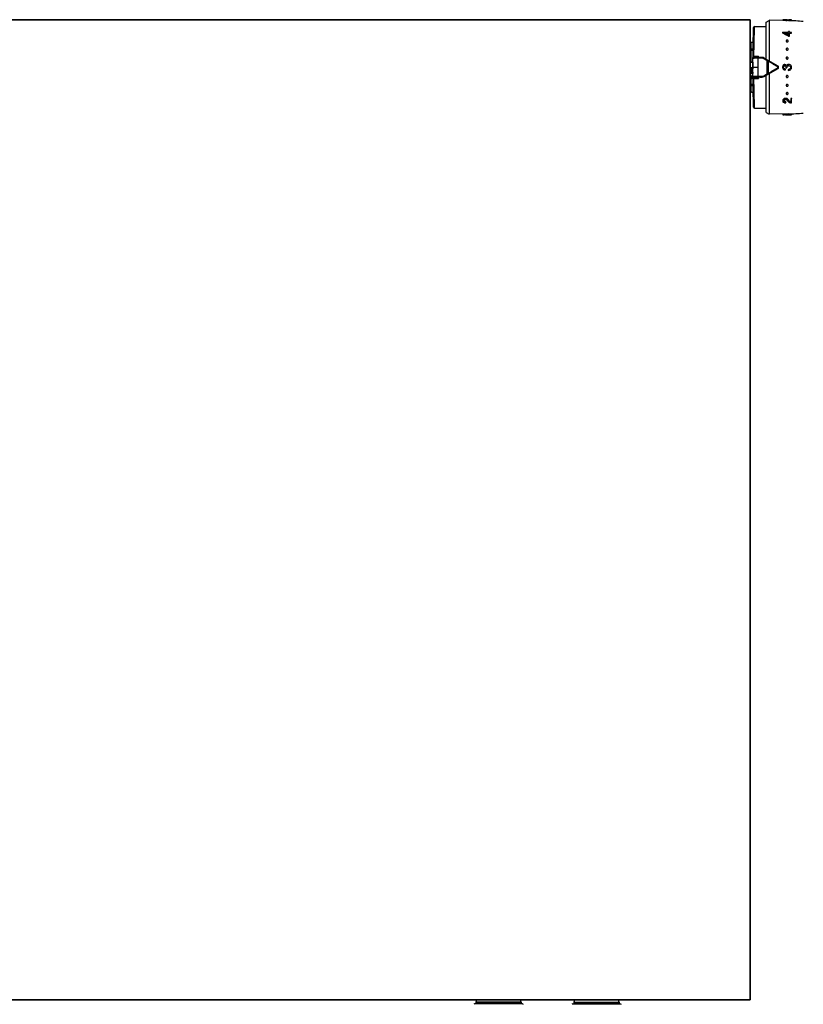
# Model space of a CAD drawing. Header units: millimetres. Extents: x 14365 to 105143, y -126377 to -22383.
# Tile 153 of 191: x 78137 to 78536, y -126125 to -125623. Entities that reach past the tile are written whole.
import ezdxf

# ---------------------------------------------------------------- set-up
doc = ezdxf.new("R2010")
doc.units = ezdxf.units.MM
doc.layers.add('UT_ZAŘÍZENÍ - OT', color=3, linetype='Continuous', lineweight=35)

msp = doc.modelspace()

# ---------------------------------------------------------------- linework, layer by layer
at = {"color": 0, "linetype": 'Continuous'}
for p, q in [((78517.33, -125624.4), (78518.83, -125623.53)), ((78517.33, -125643.24), (78517.33, -125624.4)), ((78518.83, -125623.46), (78518.83, -125644.1)), ((78528.7, -125623.63), (78518.83, -125623.46)), ((78525.83, -125623.15), (78525.83, -125623.26)), ((78526.28, -125623.16), (78525.83, -125623.15)), ((78525.83, -125623.46), (78525.83, -125623.26)), ((78525.83, -125623.26), (78526.28, -125623.27)), ((78525.83, -125623.46), (78527.38, -125623.51)), ((78526.28, -125623.23), (78526.28, -125623.16)), ((78527.34, -125623.26), (78526.28, -125623.23)), ((78526.28, -125623.27), (78526.35, -125623.28)), ((78526.35, -125623.28), (78527.64, -125623.32)), ((78527.33, -125623.21), (78527.33, -125623.26)), ((78527.65, -125623.27), (78527.34, -125623.26)), ((78527.38, -125623.51), (78527.64, -125623.52)), ((78527.5, -125623.27), (78527.5, -125623.25)), ((78527.64, -125623.32), (78527.73, -125623.33)), ((78527.64, -125623.52), (78528.15, -125623.54)), ((78527.73, -125623.33), (78528.16, -125623.34)), ((78527.93, -125623.27), (78527.94, -125623.2)), ((78528.15, -125623.54), (78528.16, -125623.34)), ((78528.16, -125623.34), (78528.16, -125623.29)), ((78528.16, -125623.4), (78528.19, -125623.4)), ((78528.77, -125623.21), (78528.89, -125623.21)), ((78528.77, -125623.41), (78528.84, -125623.41)), ((78528.84, -125623.31), (78528.84, -125623.37)), ((78528.84, -125623.57), (78528.84, -125623.37)), ((78529.68, -125623.22), (78529.67, -125623.22)), ((78529.7, -125623.22), (78529.68, -125623.22)), ((78529.68, -125623.28), (78529.68, -125623.23)), ((78530.33, -125623.47), (78530.33, -125623.27)), ((78510.53, -125647.43), (78510.88, -125627.12)), ((78510.67, -125639.5), (78510.88, -125627.37)), ((78511.23, -125635.7), (78511.38, -125626.63)), ((78511.38, -125626.63), (78517.33, -125626.63)), ((78525.83, -125629.6), (78525.83, -125629.91)), ((78525.83, -125629.75), (78525.83, -125629.6)), ((78528.83, -125629.64), (78525.83, -125629.6)), ((78525.83, -125630.06), (78525.83, -125629.91)), ((78525.83, -125629.91), (78525.89, -125629.94)), ((78526.62, -125629.92), (78528.83, -125629.95)), ((78526.68, -125629.95), (78526.62, -125629.92)), ((78526.91, -125630.07), (78528.83, -125630.09)), ((78528.83, -125629.23), (78528.83, -125629.64)), ((78528.83, -125629.38), (78528.83, -125629.23)), ((78529.28, -125629.24), (78528.83, -125629.23)), ((78528.83, -125629.95), (78528.83, -125631.07)), ((78528.83, -125630.09), (78528.83, -125629.95)), ((78528.83, -125630.09), (78528.83, -125630.95)), ((78529.28, -125629.64), (78529.28, -125629.24)), ((78530.33, -125629.66), (78529.28, -125629.64)), ((78529.28, -125631.49), (78529.28, -125629.95)), ((78529.28, -125629.95), (78530.33, -125629.97)), ((78529.28, -125630.1), (78530.33, -125630.11)), ((78530.33, -125629.97), (78530.33, -125629.66)), ((78530.33, -125630.11), (78530.33, -125629.97)), ((78509.16, -125634.7), (78509.73, -125634.7)), ((78509.73, -125638.02), (78509.73, -125634.7)), ((78510.23, -125634.6), (78510.23, -125634.61)), ((78528.78, -125631.59), (78528.83, -125631.61)), ((78528.83, -125631.61), (78528.83, -125631.48)), ((78528.83, -125631.48), (78529.28, -125631.49)), ((78528.83, -125631.61), (78529.28, -125631.62)), ((78529.28, -125631.62), (78529.28, -125631.49)), ((78509.11, -125638.02), (78509.73, -125638.02)), ((78509.11, -125638.83), (78509.73, -125638.83)), ((78509.73, -125644.76), (78509.73, -125638.83)), ((78510.23, -125637.96), (78510.23, -125638.77)), ((78511.13, -125641.71), (78511.23, -125635.7)), ((78510.53, -125644.76), (78509.33, -125644.76)), ((78510.53, -125645.04), (78509.33, -125645.04)), ((78510.53, -125644.76), (78510.53, -125648.28)), ((78511.11, -125642.43), (78511.13, -125641.71)), ((78512.27, -125642.43), (78511.11, -125642.43)), ((78511.13, -125641.71), (78513.53, -125641.71)), ((78513.23, -125647.43), (78513.3, -125642.85)), ((78513.3, -125642.85), (78513.3, -125642.44)), ((78515.4, -125642.85), (78513.3, -125642.85)), ((78513.53, -125641.71), (78513.53, -125642.44)), ((78515.4, -125642.43), (78514.37, -125642.43)), ((78515.4, -125642.85), (78515.4, -125642.43)), ((78517.8, -125644.02), (78516.15, -125643.05)), ((78523.48, -125646.79), (78516.4, -125642.7)), ((78517.8, -125644.02), (78517.8, -125650.85)), ((78518.32, -125644.28), (78518.32, -125650.59)), ((78510.53, -125647.74), (78509.33, -125647.74)), ((78510.53, -125648.05), (78509.33, -125648.05)), ((78510.53, -125648.28), (78509.33, -125648.28)), ((78510.03, -125648.61), (78509.43, -125648.64)), ((78510.03, -125649.14), (78509.43, -125649.14)), ((78509.83, -125649.49), (78509.43, -125649.49)), ((78509.73, -125648.62), (78509.73, -125648.28)), ((78509.83, -125650.57), (78509.83, -125649.49)), ((78510.03, -125648.61), (78510.03, -125650.53)), ((78510.58, -125650.08), (78510.17, -125650.08)), ((78510.33, -125649.84), (78510.33, -125649.93)), ((78510.33, -125649.84), (78510.53, -125649.84)), ((78510.53, -125649.93), (78510.33, -125649.93)), ((78510.33, -125650.13), (78510.33, -125650.23)), ((78510.33, -125650.13), (78510.53, -125650.13)), ((78510.53, -125650.23), (78510.33, -125650.23)), ((78510.88, -125667.74), (78510.53, -125647.43)), ((78510.53, -125647.43), (78513.23, -125647.43)), ((78510.53, -125649.84), (78510.53, -125650.08)), ((78510.53, -125650.05), (78510.58, -125650.05)), ((78510.53, -125650.13), (78510.53, -125650.57)), ((78510.58, -125650.05), (78510.57, -125649.73)), ((78513.3, -125652.02), (78513.23, -125647.43)), ((78516.4, -125652.17), (78523.48, -125648.08)), ((78523.32, -125647.65), (78523.32, -125647.22)), ((78523.73, -125647.64), (78523.73, -125647.22)), ((78527.22, -125648.78), (78527.22, -125648.24)), ((78527.54, -125647.74), (78527.99, -125647.74)), ((78528.65, -125648.5), (78528.65, -125649.04)), ((78509.83, -125653.12), (78509.43, -125653.12)), ((78510.03, -125653.36), (78509.43, -125653.36)), ((78509.73, -125656.03), (78509.73, -125653.36)), ((78509.83, -125653.12), (78509.83, -125652.04)), ((78510.03, -125652), (78510.03, -125653.36)), ((78510.13, -125650.57), (78510.13, -125650.86)), ((78510.13, -125650.57), (78510.53, -125650.57)), ((78510.59, -125650.63), (78510.13, -125650.63)), ((78510.59, -125650.86), (78510.13, -125650.86)), ((78510.13, -125651.91), (78510.13, -125651.75)), ((78510.13, -125651.75), (78510.61, -125651.75)), ((78510.13, -125651.91), (78510.61, -125651.91)), ((78510.53, -125652.19), (78510.33, -125652.19)), ((78510.53, -125650.28), (78510.58, -125650.28)), ((78510.53, -125650.47), (78510.58, -125650.47)), ((78510.53, -125651.91), (78510.53, -125652.19)), ((78511.11, -125652.43), (78512.27, -125652.43)), ((78511.13, -125653.16), (78511.11, -125652.43)), ((78511.13, -125653.16), (78513.53, -125653.16)), ((78511.23, -125659.17), (78511.13, -125653.16)), ((78513.3, -125652.02), (78515.4, -125652.02)), ((78513.3, -125652.02), (78513.3, -125652.43)), ((78513.53, -125652.42), (78513.53, -125653.16)), ((78514.37, -125652.43), (78515.4, -125652.43)), ((78515.4, -125652.02), (78515.4, -125652.43)), ((78516.15, -125651.81), (78517.8, -125650.85)), ((78517.33, -125670.47), (78517.33, -125651.63)), ((78518.83, -125650.76), (78518.83, -125671.41)), ((78509.11, -125656.03), (78509.73, -125656.03)), ((78509.11, -125656.85), (78509.73, -125656.85)), ((78509.16, -125660.17), (78509.73, -125660.17)), ((78509.73, -125660.17), (78509.73, -125656.85)), ((78510.23, -125656.09), (78510.23, -125656.91)), ((78510.23, -125660.26), (78510.23, -125660.27)), ((78511.38, -125668.23), (78511.23, -125659.17)), ((78510.79, -125662.05), (78510.77, -125661.19)), ((78527.33, -125665.03), (78527.33, -125665.18)), ((78527.48, -125665.03), (78527.33, -125665.03)), ((78527.48, -125665.18), (78527.33, -125665.18)), ((78527.48, -125665.03), (78527.48, -125665.18)), ((78527.48, -125665.58), (78527.48, -125665.18)), ((78528.71, -125663.96), (78528.71, -125664.1)), ((78528.74, -125664.01), (78528.71, -125663.96)), ((78528.85, -125664.34), (78528.83, -125664.29)), ((78528.96, -125664.39), (78528.97, -125664.53)), ((78530.33, -125663.27), (78529.88, -125663.28)), ((78529.88, -125663.28), (78529.88, -125663.41)), ((78529.88, -125663.41), (78529.88, -125665.1)), ((78530.33, -125663.41), (78529.88, -125663.41)), ((78530.33, -125663.27), (78530.33, -125663.41)), ((78530.33, -125665.55), (78530.33, -125663.41)), ((78511.38, -125668.23), (78517.33, -125668.23)), ((78527.33, -125665.59), (78527.48, -125665.58)), ((78517.33, -125670.47), (78518.83, -125671.33)), ((78528.7, -125671.23), (78518.83, -125671.41)), ((78530.33, -125671.42), (78525.83, -125671.5)), ((78525.83, -125671.5), (78525.83, -125671.7)), ((78525.83, -125671.51), (78525.83, -125671.71)), ((78530.33, -125671.62), (78525.83, -125671.7)), ((78525.83, -125671.7), (78525.83, -125671.71)), ((78527.18, -125671.69), (78526.62, -125671.7)), ((78527.18, -125671.69), (78530.33, -125671.63)), ((78527.18, -125671.69), (78527.18, -125671.69)), ((78530.33, -125671.42), (78530.33, -125671.62)), ((78530.33, -125671.63), (78530.33, -125671.62)), ((78368.54, -126125.17), (78368.24, -126125.47)), ((78393.14, -126125.17), (78368.54, -126125.17)), ((78392.34, -126124.37), (78369.34, -126124.37)), ((78369.34, -126124.37), (78369.34, -126125.07)), ((78392.34, -126125.07), (78369.34, -126125.07)), ((78391.24, -126123.27), (78370.44, -126123.27)), ((78392.34, -126124.37), (78392.34, -126125.07)), ((78393.14, -126125.17), (78393.44, -126125.47)), ((78418.54, -126125.17), (78418.24, -126125.47)), ((78418.54, -126125.17), (78443.14, -126125.17)), ((78419.34, -126124.37), (78419.34, -126125.07)), ((78419.34, -126124.37), (78442.34, -126124.37)), ((78419.34, -126125.07), (78442.34, -126125.07)), ((78420.44, -126123.27), (78441.24, -126123.27)), ((78442.34, -126124.37), (78442.34, -126125.07)), ((78443.14, -126125.17), (78443.44, -126125.47))]:
    msp.add_line(p, q, dxfattribs=at)
for centre, radius, start, end in [((78527.61, -125636.41), 13.23, 89.4411, 89.8689), ((78527.51, -125646.21), 23.02, 89.1611, 89.4301), ((78527.22, -125665.31), 42.13, 88.9967, 89.1537), ((78528.09, -125628.48), 5.28, 90.802, 91.6255), ((78528.52, -125617.92), 5.38, 264.4209, 265.2299), ((78528.61, -125616.88), 6.42, 265.2378, 265.9935), ((78527.13, -125713.62), 90, 84.1365, 89), ((78529.02, -125613.28), 10.03, 269.0062, 269.6233), ((78529.06, -125610.83), 12.54, 269.0086, 269.7243), ((78529.14, -125613.54), 9.83, 272.604, 273.3682), ((78529.14, -125613.67), 9.9, 272.5844, 273.3433), ((78529.48, -125625.79), 2.56, 85.7717, 86.5413), ((78529.54, -125625.02), 1.79, 85.3674, 85.7466), ((78529.07, -125658.96), 35.74, 88.7845, 88.9876), ((78529.22, -125614.79), 8.58, 273.3742, 274.1744), ((78529.21, -125614.94), 8.63, 273.3493, 274.1441), ((78511.38, -125627.13), 0.5, 90, 178.9973), ((78478.81, -125724.25), 105.28, 61.6647, 63.472), ((78478.55, -125723.87), 105.19, 61.4405, 63.251), ((78481.91, -125718.85), 99.53, 63.121, 63.2744), ((78479, -125724.54), 105.92, 61.9354, 63.1067), ((78509.73, -125633.19), 1.51, 270.0706, 289.42), ((78509.73, -125633.18), 1.5, 289.4712, 313.3508), ((78527.91, -125634.1), 0.33, 178.1966, 179.9988), ((78528.09, -125633.84), 0.577, 256.3453, 269.3858), ((78528.09, -125633.95), 0.582, 256.3839, 269.3877), ((78528.09, -125633.85), 0.567, 269.4846, 276.231), ((78528.09, -125633.96), 0.572, 269.4844, 276.215), ((78528.09, -125633.84), 0.578, 276.2208, 282.5995), ((78528.08, -125633.95), 0.583, 276.2044, 282.5615), ((78528.24, -125634.11), 0.34, 350.7701, 358.1614), ((78528, -125638.25), 0.417, 180.044, 188.3148), ((78528.09, -125638.13), 0.515, 269.6648, 277.1036), ((78528.08, -125638.2), 0.519, 269.6646, 277.0861), ((78528.09, -125638.12), 0.529, 277.098, 284.093), ((78528.08, -125638.19), 0.533, 277.0798, 284.0515), ((78528.17, -125638.18), 0.415, 357.3732, 359.9964), ((78511.11, -125642.93), 0.5, 90, 179.0027), ((78496.7, -125631.73), 19.56, 326.8086, 327.1686), ((78492.75, -125629.19), 24.26, 327.1853, 328.9302), ((78515.4, -125644.43), 2, 60, 90), ((78515.4, -125644.33), 1.48, 59.4874, 89.9707), ((78410.24, -125863.39), 244.32, 63.7445, 63.8806), ((78528.09, -125642.72), 0.488, 269.8574, 277.7049), ((78528.08, -125642.76), 0.492, 269.8571, 277.6864), ((78528.08, -125642.71), 0.505, 277.7025, 285.0544), ((78528.08, -125642.74), 0.509, 277.6834, 285.011), ((78528.11, -125642.72), 0.471, 354.8154, 359.9851), ((78510.32, -125649.64), 0.29, 180.0444, 214.054), ((78510.63, -125645.59), 0.0994, 180.0197, 226.4078), ((78510.63, -125645.58), 0.301, 250.5574, 255.9901), ((78510.63, -125647.21), 0.3, 107.6465, 109.446), ((78523.23, -125647.22), 0.5, 0, 60), ((78523.23, -125647.64), 0.5, 300, 0), ((78527.79, -125647.37), 2, 164.808, 168.1654), ((78526.99, -125647.6), 1.18, 194.6023, 200.5271), ((78526.87, -125647.13), 1.05, 158.3318, 164.7886), ((78526.89, -125647.13), 1.07, 152.1571, 158.3337), ((78527.04, -125647.58), 1.23, 200.5407, 209.4474), ((78526.89, -125647.13), 1.08, 145.9704, 152.1594), ((78527.05, -125647.57), 1.25, 209.4292, 211.6367), ((78527.09, -125647.43), 0.828, 140.8707, 150.3087), ((78527.1, -125647.43), 0.841, 211.8891, 219.0761), ((78527.1, -125647.44), 0.836, 130.1716, 140.8695), ((78527.1, -125647.43), 0.831, 219.0533, 232.0289), ((78526.97, -125647.2), 0.569, 108.7448, 116.1595), ((78526.98, -125647.21), 0.576, 101.6028, 108.7468), ((78527.08, -125647.47), 0.785, 273.2244, 280.4384), ((78525.25, -125647.43), 2.32, 352.4805, 7.1832), ((78528.96, -125647.59), 0.97, 138.9557, 147.5387), ((78528.95, -125647.58), 0.963, 129.9881, 138.9243), ((78528.77, -125647.41), 1.1, 263.8642, 270.1259), ((78528.77, -125647.4), 1.64, 265.8993, 310.2058), ((78528.95, -125647.54), 0.927, 100.7837, 106.9207), ((78528.94, -125647.5), 0.878, 93.8951, 100.7379), ((78528.77, -125647.39), 1.12, 312.7756, 319.0143), ((78528.94, -125647.54), 0.893, 319.047, 325.886), ((78527.67, -125647.43), 2.66, 352.617, 5.7964), ((78510.12, -125652), 0.0882, 171.3392, 179.9631), ((78511.11, -125651.93), 0.5, 181, 270), ((78496.36, -125663.36), 19.97, 32.8351, 33.1877), ((78492.83, -125665.63), 24.17, 31.0665, 32.8181), ((78515.4, -125650.54), 1.48, 270.0293, 300.5126), ((78515.4, -125650.43), 2, 270, 300), ((78410.24, -125431.47), 244.32, 296.1194, 296.2555), ((78528.07, -125652.15), 0.481, 185.0847, 187.79), ((78528.09, -125652.13), 0.51, 98.0269, 105.3394), ((78528.09, -125652.16), 0.507, 98.0461, 105.3827), ((78528.08, -125652.11), 0.493, 90.2068, 98.0303), ((78528.09, -125652.14), 0.489, 90.2071, 98.0487), ((78509.73, -125661.68), 1.51, 70.58, 89.9294), ((78509.73, -125661.68), 1.5, 46.6492, 70.5288), ((78528.09, -125656.68), 0.537, 97.7954, 104.7367), ((78528.09, -125656.75), 0.533, 97.8136, 104.7779), ((78528.08, -125656.67), 0.52, 90.3923, 97.8022), ((78528.09, -125656.73), 0.516, 90.3925, 97.8198), ((78526.89, -125664.56), 0.458, 173.0331, 181.3955), ((78527.35, -125665.29), 1.98, 90.6662, 95.2549), ((78527.35, -125665.26), 1.95, 86.3178, 90.6522), ((78527.91, -125660.76), 0.33, 180.0012, 181.8034), ((78528.09, -125660.93), 0.588, 97.2668, 103.5858), ((78528.09, -125661.03), 0.584, 97.2832, 103.6235), ((78528.09, -125660.91), 0.574, 90.5617, 97.2781), ((78528.09, -125661.01), 0.569, 90.5618, 97.294), ((78528.09, -125660.9), 0.563, 89.5723, 90.5364), ((78528.09, -125661.02), 0.574, 77.3795, 90.4724), ((78528.09, -125660.92), 0.579, 77.4233, 89.5238), ((78566.64, -125641.32), 44.81, 210.827, 211.4577), ((78527.75, -125664.69), 1.13, 37.3043, 43.3274), ((78528.24, -125660.75), 0.34, 1.8386, 9.2299), ((78527.84, -125664.62), 1.01, 30.6653, 37.3109), ((78569.11, -125640.21), 46.93, 210.5968, 210.8677), ((78568.26, -125640.38), 46.05, 210.8741, 211.1479), ((78566.91, -125641.2), 44.47, 211.1479, 211.4291), ((78567.38, -125641.25), 44.92, 210.9365, 211.2166), ((78529.75, -125663.9), 0.927, 211.491, 218.2851), ((78529.83, -125663.84), 1.03, 218.2854, 224.5012), ((78530.27, -125663.23), 1.91, 254.2381, 258.3711), ((78511.38, -125667.73), 0.5, 181, 270), ((78527.13, -125581.25), 90, 271, 275.8635), ((78370.44, -126124.37), 1.1, 90, 180), ((78370.44, -126125.07), 1.1, 180, 185.2187), ((78391.24, -126124.37), 1.1, 0, 90), ((78391.24, -126125.07), 1.1, 354.7813, 0), ((78420.44, -126124.37), 1.1, 90, 180), ((78420.44, -126125.07), 1.1, 180, 185.2187), ((78441.24, -126124.37), 1.1, 0, 90), ((78441.24, -126125.07), 1.1, 354.7813, 0)]:
    msp.add_arc(centre, radius, start, end, dxfattribs=at)
for centre, major_axis, ratio, start_param, end_param in [((78509.83, -125649.26), (0, -0.235), 0.85043, 0, 1.570796), ((78509.83, -125653.28), (-0.2, 0), 0.785695, 3.141593, 4.712389)]:
    msp.add_ellipse(centre, major_axis=major_axis, ratio=ratio, start_param=start_param, end_param=end_param, dxfattribs=at)
for points, knots in [([(78527.38, -125623.2), (78527.37, -125623.2), (78527.36, -125623.2), (78527.34, -125623.2), (78527.33, -125623.21), (78527.33, -125623.21)], [0, 0, 0, 0, 0.708486, 0.898996, 1, 1, 1, 1]), ([(78527.33, -125623.21), (78527.33, -125623.21), (78527.35, -125623.22), (78527.38, -125623.23), (78527.43, -125623.24), (78527.47, -125623.25), (78527.5, -125623.25)], [0, 0, 0, 0, 0.080473, 0.272652, 0.58028, 1, 1, 1, 1]), ([(78527.48, -125623.19), (78527.47, -125623.19), (78527.44, -125623.19), (78527.41, -125623.19), (78527.38, -125623.2)], [0, 0, 0, 0, 0.312325, 1, 1, 1, 1]), ([(78527.64, -125623.19), (78527.63, -125623.19), (78527.57, -125623.19), (78527.52, -125623.19), (78527.48, -125623.19)], [0, 0, 0, 0, 0.28218, 1, 1, 1, 1]), ([(78527.5, -125623.25), (78527.51, -125623.26), (78527.56, -125623.26), (78527.61, -125623.27), (78527.65, -125623.27)], [0, 0, 0, 0, 0.219199, 1, 1, 1, 1]), ([(78527.73, -125623.23), (78527.73, -125623.22), (78527.74, -125623.22), (78527.75, -125623.22), (78527.76, -125623.22)], [0, 0, 0, 0, 0.306489, 1, 1, 1, 1]), ([(78528, -125623.28), (78527.96, -125623.27), (78527.89, -125623.26), (78527.82, -125623.25), (78527.77, -125623.24), (78527.75, -125623.24), (78527.74, -125623.23), (78527.73, -125623.23), (78527.73, -125623.23)], [0, 0, 0, 0, 0.416564, 0.727805, 0.840468, 0.923103, 0.975235, 1, 1, 1, 1]), ([(78527.76, -125623.22), (78527.76, -125623.22), (78527.78, -125623.21), (78527.81, -125623.21), (78527.82, -125623.21)], [0, 0, 0, 0, 0.191517, 1, 1, 1, 1]), ([(78527.82, -125623.21), (78527.83, -125623.21), (78527.87, -125623.21), (78527.91, -125623.21), (78527.94, -125623.2)], [0, 0, 0, 0, 0.216654, 1, 1, 1, 1]), ([(78528.01, -125623.2), (78528.02, -125623.2), (78528.08, -125623.2), (78528.14, -125623.2), (78528.19, -125623.2)], [0, 0, 0, 0, 0.229978, 1, 1, 1, 1]), ([(78528.19, -125623.2), (78528.23, -125623.2), (78528.43, -125623.2), (78528.62, -125623.21), (78528.77, -125623.21)], [0, 0, 0, 0, 0.228486, 1, 1, 1, 1]), ([(78528.19, -125623.4), (78528.23, -125623.4), (78528.43, -125623.4), (78528.62, -125623.41), (78528.77, -125623.41)], [0, 0, 0, 0, 0.228577, 1, 1, 1, 1]), ([(78528.84, -125623.57), (78528.91, -125623.57), (78529.15, -125623.57), (78529.4, -125623.57), (78529.59, -125623.56)], [0, 0, 0, 0, 0.261104, 1, 1, 1, 1]), ([(78528.89, -125623.21), (78529.03, -125623.21), (78529.28, -125623.22), (78529.53, -125623.22), (78529.64, -125623.23)], [0, 0, 0, 0, 0.5608, 1, 1, 1, 1]), ([(78529.59, -125623.29), (78529.55, -125623.29), (78529.34, -125623.31), (78529.12, -125623.31), (78528.95, -125623.31)], [0, 0, 0, 0, 0.202928, 1, 1, 1, 1]), ([(78529, -125623.37), (78529.05, -125623.37), (78529.25, -125623.37), (78529.44, -125623.37), (78529.59, -125623.36)], [0, 0, 0, 0, 0.261385, 1, 1, 1, 1]), ([(78529.79, -125623.26), (78529.79, -125623.26), (78529.79, -125623.26), (78529.77, -125623.27), (78529.73, -125623.27), (78529.67, -125623.28), (78529.62, -125623.29), (78529.59, -125623.29)], [0, 0, 0, 0, 0.026104, 0.078509, 0.271488, 0.580502, 1, 1, 1, 1]), ([(78529.68, -125623.23), (78529.7, -125623.24), (78529.72, -125623.24), (78529.76, -125623.24), (78529.78, -125623.25), (78529.79, -125623.25), (78529.79, -125623.25)], [0, 0, 0, 0, 0.402142, 0.703286, 0.901798, 1, 1, 1, 1]), ([(78529.79, -125623.25), (78529.79, -125623.25), (78529.79, -125623.25), (78529.79, -125623.26), (78529.79, -125623.26)], [0, 0, 0, 0, 0.519614, 1, 1, 1, 1]), ([(78530.25, -125623.24), (78530.2, -125623.24), (78530.05, -125623.23), (78529.91, -125623.23), (78529.82, -125623.22)], [0, 0, 0, 0, 0.393124, 1, 1, 1, 1]), ([(78529.84, -125623.35), (78529.91, -125623.34), (78530.01, -125623.33), (78530.13, -125623.32), (78530.2, -125623.31), (78530.26, -125623.3), (78530.3, -125623.29), (78530.32, -125623.28), (78530.33, -125623.27), (78530.33, -125623.27)], [0, 0, 0, 0, 0.415889, 0.585993, 0.728367, 0.841268, 0.923827, 0.975949, 1, 1, 1, 1]), ([(78529.84, -125623.54), (78529.91, -125623.54), (78530.01, -125623.53), (78530.13, -125623.52), (78530.2, -125623.51), (78530.25, -125623.5), (78530.29, -125623.49), (78530.32, -125623.48), (78530.33, -125623.47), (78530.33, -125623.47)], [0, 0, 0, 0, 0.416026, 0.586157, 0.728535, 0.841423, 0.923955, 0.976034, 1, 1, 1, 1]), ([(78530.31, -125623.25), (78530.31, -125623.25), (78530.29, -125623.25), (78530.27, -125623.24), (78530.25, -125623.24)], [0, 0, 0, 0, 0.194984, 1, 1, 1, 1]), ([(78530.33, -125623.27), (78530.33, -125623.27), (78530.33, -125623.26), (78530.32, -125623.26), (78530.31, -125623.25)], [0, 0, 0, 0, 0.34526, 1, 1, 1, 1]), ([(78528.08, -125633.58), (78528.02, -125633.58), (78527.9, -125633.6), (78527.73, -125633.68), (78527.62, -125633.82), (78527.59, -125633.93), (78527.58, -125633.98)], [0, 0, 0, 0, 0.270385, 0.528616, 0.769944, 1, 1, 1, 1]), ([(78527.58, -125633.98), (78527.58, -125634.03), (78527.6, -125634.13), (78527.66, -125634.21), (78527.69, -125634.25)], [0, 0, 0, 0, 0.488775, 1, 1, 1, 1]), ([(78527.58, -125634.1), (78527.58, -125634.2), (78527.67, -125634.39), (78527.85, -125634.49), (78527.95, -125634.51)], [0, 0, 0, 0, 0.47302, 1, 1, 1, 1]), ([(78527.69, -125634.25), (78527.71, -125634.27), (78527.78, -125634.34), (78527.88, -125634.39), (78527.95, -125634.4)], [0, 0, 0, 0, 0.24218, 1, 1, 1, 1]), ([(78528.58, -125634.01), (78528.59, -125633.96), (78528.56, -125633.84), (78528.45, -125633.7), (78528.28, -125633.6), (78528.15, -125633.58), (78528.08, -125633.58)], [0, 0, 0, 0, 0.229393, 0.470966, 0.729703, 1, 1, 1, 1]), ([(78528.21, -125634.51), (78528.3, -125634.49), (78528.47, -125634.42), (78528.56, -125634.25), (78528.58, -125634.17)], [0, 0, 0, 0, 0.524629, 1, 1, 1, 1]), ([(78528.21, -125634.41), (78528.24, -125634.4), (78528.34, -125634.37), (78528.43, -125634.32), (78528.48, -125634.26)], [0, 0, 0, 0, 0.260211, 1, 1, 1, 1]), ([(78528.48, -125634.26), (78528.51, -125634.23), (78528.56, -125634.15), (78528.58, -125634.06), (78528.58, -125634.01)], [0, 0, 0, 0, 0.509651, 1, 1, 1, 1]), ([(78509.73, -125638.02), (78509.77, -125638.02), (78509.94, -125638.02), (78510.11, -125637.99), (78510.23, -125637.96)], [0, 0, 0, 0, 0.252472, 1, 1, 1, 1]), ([(78510.23, -125638.77), (78510.19, -125638.78), (78510.03, -125638.82), (78509.86, -125638.83), (78509.73, -125638.83)], [0, 0, 0, 0, 0.247091, 1, 1, 1, 1]), ([(78528.08, -125637.72), (78527.96, -125637.71), (78527.77, -125637.78), (78527.62, -125637.98), (78527.59, -125638.1), (78527.58, -125638.16)], [0, 0, 0, 0, 0.507384, 0.755665, 1, 1, 1, 1]), ([(78527.58, -125638.16), (78527.58, -125638.21), (78527.59, -125638.28), (78527.62, -125638.34), (78527.62, -125638.36)], [0, 0, 0, 0, 0.747031, 1, 1, 1, 1]), ([(78527.59, -125638.31), (78527.6, -125638.4), (78527.69, -125638.58), (78527.86, -125638.68), (78527.95, -125638.7)], [0, 0, 0, 0, 0.489899, 1, 1, 1, 1]), ([(78527.62, -125638.36), (78527.65, -125638.42), (78527.74, -125638.55), (78527.88, -125638.61), (78527.95, -125638.63)], [0, 0, 0, 0, 0.492845, 1, 1, 1, 1]), ([(78528.58, -125638.18), (78528.58, -125638.12), (78528.56, -125638), (78528.45, -125637.84), (78528.28, -125637.74), (78528.15, -125637.72), (78528.08, -125637.72)], [0, 0, 0, 0, 0.241806, 0.488407, 0.741812, 1, 1, 1, 1]), ([(78528.21, -125638.71), (78528.3, -125638.68), (78528.48, -125638.59), (78528.56, -125638.41), (78528.58, -125638.32)], [0, 0, 0, 0, 0.510101, 1, 1, 1, 1]), ([(78528.21, -125638.63), (78528.28, -125638.62), (78528.39, -125638.56), (78528.48, -125638.47), (78528.52, -125638.42)], [0, 0, 0, 0, 0.506643, 1, 1, 1, 1]), ([(78528.52, -125638.42), (78528.53, -125638.4), (78528.56, -125638.33), (78528.58, -125638.26), (78528.58, -125638.2)], [0, 0, 0, 0, 0.253103, 1, 1, 1, 1]), ([(78513.3, -125642.85), (78513.13, -125642.85), (78512.78, -125642.85), (78512.28, -125642.85), (78511.82, -125642.86), (78511.47, -125642.86), (78511.22, -125642.87), (78511.07, -125642.88), (78510.93, -125642.88), (78510.82, -125642.89), (78510.73, -125642.9), (78510.67, -125642.91), (78510.63, -125642.91), (78510.61, -125642.92), (78510.61, -125642.92), (78510.61, -125642.92)], [0, 0, 0, 0, 0.195605, 0.383531, 0.55643, 0.707585, 0.773165, 0.831259, 0.881323, 0.92293, 0.955723, 0.979458, 0.994025, 0.997954, 1, 1, 1, 1]), ([(78510.63, -125641.84), (78510.63, -125641.83), (78510.64, -125641.81), (78510.67, -125641.78), (78510.72, -125641.76), (78510.81, -125641.73), (78510.95, -125641.71), (78511.06, -125641.71), (78511.13, -125641.71)], [0, 0, 0, 0, 0.054454, 0.124226, 0.220024, 0.341181, 0.645763, 1, 1, 1, 1]), ([(78512.24, -125642.43), (78512.25, -125642.43), (78512.27, -125642.43), (78512.29, -125642.42), (78512.3, -125642.42)], [0, 0, 0, 0, 0.393757, 1, 1, 1, 1]), ([(78512.27, -125642.43), (78512.35, -125642.43), (78512.69, -125642.43), (78513.04, -125642.44), (78513.3, -125642.44)], [0, 0, 0, 0, 0.230893, 1, 1, 1, 1]), ([(78512.3, -125642.42), (78512.3, -125642.42), (78512.31, -125642.41), (78512.32, -125642.41), (78512.33, -125642.4)], [0, 0, 0, 0, 0.235586, 1, 1, 1, 1]), ([(78512.33, -125642.4), (78512.34, -125642.4), (78512.36, -125642.39), (78512.39, -125642.38), (78512.41, -125642.37)], [0, 0, 0, 0, 0.229765, 1, 1, 1, 1]), ([(78512.41, -125642.37), (78512.49, -125642.33), (78512.67, -125642.24), (78513.05, -125642.02), (78513.34, -125641.84), (78513.53, -125641.71)], [0, 0, 0, 0, 0.213248, 0.460801, 1, 1, 1, 1]), ([(78513.3, -125642.44), (78513.48, -125642.44), (78513.84, -125642.44), (78514.2, -125642.43), (78514.37, -125642.43)], [0, 0, 0, 0, 0.502804, 1, 1, 1, 1]), ([(78516.15, -125643.05), (78516.17, -125643.03), (78516.2, -125642.98), (78516.24, -125642.91), (78516.28, -125642.85), (78516.31, -125642.8), (78516.34, -125642.76), (78516.37, -125642.72), (78516.38, -125642.71), (78516.4, -125642.7), (78516.4, -125642.7)], [0, 0, 0, 0, 0.198142, 0.388892, 0.560134, 0.707991, 0.828678, 0.918542, 0.975091, 1, 1, 1, 1]), ([(78517.8, -125644.02), (78517.83, -125643.97), (78517.87, -125643.9), (78517.93, -125643.81), (78517.96, -125643.75), (78517.99, -125643.71), (78518.02, -125643.68), (78518.03, -125643.66), (78518.04, -125643.65), (78518.05, -125643.65), (78518.05, -125643.65)], [0, 0, 0, 0, 0.387648, 0.559336, 0.708365, 0.829964, 0.920373, 0.976704, 0.992026, 1, 1, 1, 1]), ([(78518.32, -125644.28), (78518.34, -125644.23), (78518.38, -125644.16), (78518.42, -125644.08), (78518.45, -125644.02), (78518.47, -125643.98), (78518.48, -125643.94), (78518.48, -125643.92), (78518.48, -125643.9), (78518.48, -125643.9)], [0, 0, 0, 0, 0.389691, 0.560136, 0.707341, 0.827183, 0.916538, 0.973346, 1, 1, 1, 1]), ([(78523.32, -125647.22), (78522.9, -125646.97), (78521.24, -125645.99), (78519.57, -125645.01), (78518.32, -125644.28)], [0, 0, 0, 0, 0.249365, 1, 1, 1, 1]), ([(78528.08, -125642.22), (78527.96, -125642.22), (78527.71, -125642.31), (78527.6, -125642.55), (78527.59, -125642.67)], [0, 0, 0, 0, 0.501804, 1, 1, 1, 1]), ([(78527.59, -125642.82), (78527.6, -125642.91), (78527.68, -125643.1), (78527.86, -125643.2), (78527.95, -125643.23)], [0, 0, 0, 0, 0.498032, 1, 1, 1, 1]), ([(78527.6, -125642.84), (78527.62, -125642.93), (78527.71, -125643.08), (78527.87, -125643.17), (78527.95, -125643.2)], [0, 0, 0, 0, 0.49918, 1, 1, 1, 1]), ([(78528.58, -125642.72), (78528.58, -125642.59), (78528.48, -125642.33), (78528.21, -125642.22), (78528.08, -125642.22)], [0, 0, 0, 0, 0.49811, 1, 1, 1, 1]), ([(78528.21, -125643.23), (78528.29, -125643.21), (78528.45, -125643.12), (78528.54, -125642.97), (78528.56, -125642.88)], [0, 0, 0, 0, 0.50198, 1, 1, 1, 1]), ([(78528.21, -125643.2), (78528.29, -125643.18), (78528.43, -125643.1), (78528.52, -125642.98), (78528.55, -125642.91)], [0, 0, 0, 0, 0.50114, 1, 1, 1, 1]), ([(78510.03, -125649.54), (78510.03, -125649.58), (78510.05, -125649.66), (78510.11, -125649.76), (78510.21, -125649.82), (78510.29, -125649.84), (78510.33, -125649.84)], [0, 0, 0, 0, 0.247784, 0.496832, 0.747734, 1, 1, 1, 1]), ([(78510.03, -125649.84), (78510.03, -125649.87), (78510.05, -125649.95), (78510.11, -125650.05), (78510.21, -125650.11), (78510.29, -125650.13), (78510.33, -125650.13)], [0, 0, 0, 0, 0.247784, 0.496832, 0.747734, 1, 1, 1, 1]), ([(78510.33, -125650.23), (78510.29, -125650.23), (78510.21, -125650.21), (78510.11, -125650.15), (78510.05, -125650.05), (78510.03, -125649.97), (78510.03, -125649.93)], [0, 0, 0, 0, 0.252266, 0.503168, 0.752216, 1, 1, 1, 1]), ([(78510.33, -125649.93), (78510.28, -125649.93), (78510.18, -125649.91), (78510.11, -125649.84), (78510.08, -125649.8)], [0, 0, 0, 0, 0.501963, 1, 1, 1, 1]), ([(78518.32, -125650.59), (78518.74, -125650.34), (78520.4, -125649.36), (78522.07, -125648.38), (78523.32, -125647.65)], [0, 0, 0, 0, 0.250578, 1, 1, 1, 1]), ([(78523.32, -125647.22), (78523.35, -125647.17), (78523.4, -125647.07), (78523.45, -125646.94), (78523.48, -125646.85), (78523.49, -125646.81), (78523.49, -125646.79), (78523.48, -125646.79)], [0, 0, 0, 0, 0.377895, 0.69297, 0.905251, 0.965919, 1, 1, 1, 1]), ([(78523.32, -125647.22), (78523.35, -125647.22), (78523.4, -125647.22), (78523.48, -125647.22), (78523.55, -125647.22), (78523.61, -125647.22), (78523.65, -125647.22), (78523.68, -125647.22), (78523.7, -125647.22), (78523.71, -125647.22), (78523.72, -125647.22), (78523.73, -125647.22), (78523.73, -125647.22), (78523.73, -125647.22)], [0, 0, 0, 0, 0.203374, 0.394866, 0.56769, 0.716771, 0.837685, 0.88646, 0.926896, 0.958626, 0.981467, 0.99529, 1, 1, 1, 1]), ([(78523.32, -125647.65), (78523.35, -125647.65), (78523.4, -125647.65), (78523.48, -125647.65), (78523.55, -125647.65), (78523.61, -125647.65), (78523.65, -125647.65), (78523.68, -125647.65), (78523.7, -125647.65), (78523.71, -125647.65), (78523.72, -125647.65), (78523.73, -125647.64), (78523.73, -125647.65), (78523.73, -125647.64)], [0, 0, 0, 0, 0.203374, 0.394866, 0.56769, 0.716771, 0.837685, 0.88646, 0.926896, 0.958626, 0.981467, 0.99529, 1, 1, 1, 1]), ([(78523.32, -125647.65), (78523.35, -125647.7), (78523.4, -125647.8), (78523.45, -125647.92), (78523.48, -125648.01), (78523.49, -125648.06), (78523.49, -125648.07), (78523.48, -125648.08)], [0, 0, 0, 0, 0.377895, 0.69297, 0.905251, 0.965919, 1, 1, 1, 1]), ([(78525.83, -125646.96), (78525.81, -125647.04), (78525.77, -125647.35), (78525.79, -125647.67), (78525.85, -125647.89)], [0, 0, 0, 0, 0.250786, 1, 1, 1, 1]), ([(78525.99, -125648.22), (78526.05, -125648.33), (78526.21, -125648.51), (78526.51, -125648.71), (78526.86, -125648.81), (78527.11, -125648.8), (78527.22, -125648.78)], [0, 0, 0, 0, 0.249964, 0.499879, 0.749906, 1, 1, 1, 1]), ([(78527.77, -125646.59), (78527.69, -125646.44), (78527.43, -125646.18), (78526.99, -125646.05), (78526.64, -125646.08), (78526.39, -125646.17), (78526.17, -125646.32), (78526.05, -125646.46), (78526, -125646.53)], [0, 0, 0, 0, 0.249691, 0.498274, 0.623384, 0.748679, 0.874168, 1, 1, 1, 1]), ([(78526.39, -125647.87), (78526.35, -125647.81), (78526.29, -125647.67), (78526.26, -125647.45), (78526.28, -125647.23), (78526.34, -125647.09), (78526.37, -125647.02)], [0, 0, 0, 0, 0.249892, 0.499949, 0.75024, 1, 1, 1, 1]), ([(78527.13, -125648.25), (78527.03, -125648.26), (78526.83, -125648.24), (78526.66, -125648.15), (78526.58, -125648.09)], [0, 0, 0, 0, 0.50069, 1, 1, 1, 1]), ([(78526.86, -125646.65), (78526.94, -125646.63), (78527.1, -125646.63), (78527.32, -125646.73), (78527.48, -125646.91), (78527.54, -125647.07), (78527.55, -125647.14)], [0, 0, 0, 0, 0.248903, 0.498305, 0.748695, 1, 1, 1, 1]), ([(78530.32, -125647.16), (78530.31, -125647.02), (78530.23, -125646.74), (78529.92, -125646.25), (78529.27, -125645.86), (78528.52, -125645.94), (78528.03, -125646.25), (78527.85, -125646.47), (78527.77, -125646.59)], [0, 0, 0, 0, 0.125806, 0.251598, 0.500158, 0.748611, 0.874302, 1, 1, 1, 1]), ([(78527.99, -125647.74), (78527.98, -125647.62), (78527.99, -125647.38), (78528.08, -125647.16), (78528.14, -125647.07)], [0, 0, 0, 0, 0.500135, 1, 1, 1, 1]), ([(78529.53, -125648.21), (78529.43, -125648.31), (78529.19, -125648.46), (78528.91, -125648.51), (78528.77, -125648.51)], [0, 0, 0, 0, 0.500561, 1, 1, 1, 1]), ([(78528.88, -125646.62), (78528.96, -125646.61), (78529.13, -125646.63), (78529.45, -125646.74), (78529.7, -125646.99), (78529.83, -125647.31), (78529.85, -125647.56), (78529.81, -125647.82), (78529.73, -125647.97), (78529.68, -125648.04)], [0, 0, 0, 0, 0.124702, 0.249421, 0.497433, 0.62303, 0.748788, 0.874419, 1, 1, 1, 1]), ([(78529.83, -125648.65), (78529.96, -125648.55), (78530.18, -125648.27), (78530.29, -125647.94), (78530.31, -125647.78)], [0, 0, 0, 0, 0.49938, 1, 1, 1, 1]), ([(78510.03, -125650.53), (78510.03, -125650.53), (78510.03, -125650.54), (78510.02, -125650.54), (78510.01, -125650.55), (78509.99, -125650.55), (78509.97, -125650.56), (78509.94, -125650.56), (78509.89, -125650.57), (78509.86, -125650.57), (78509.83, -125650.57)], [0, 0, 0, 0, 0.040706, 0.069574, 0.105554, 0.199505, 0.321626, 0.468167, 0.634164, 1, 1, 1, 1]), ([(78510.13, -125650.86), (78510.09, -125650.86), (78510.01, -125650.85), (78509.91, -125650.78), (78509.85, -125650.69), (78509.83, -125650.61), (78509.83, -125650.57)], [0, 0, 0, 0, 0.252255, 0.503168, 0.752226, 1, 1, 1, 1]), ([(78510.13, -125651.75), (78510.09, -125651.75), (78510.01, -125651.76), (78509.91, -125651.83), (78509.85, -125651.93), (78509.83, -125652), (78509.83, -125652.04)], [0, 0, 0, 0, 0.252255, 0.503168, 0.752226, 1, 1, 1, 1]), ([(78510.03, -125652), (78510.03, -125652.01), (78510.03, -125652.01), (78510.02, -125652.01), (78510.01, -125652.02), (78509.99, -125652.02), (78509.97, -125652.03), (78509.94, -125652.04), (78509.89, -125652.04), (78509.86, -125652.04), (78509.83, -125652.04)], [0, 0, 0, 0, 0.040706, 0.069574, 0.105554, 0.199505, 0.321626, 0.468167, 0.634164, 1, 1, 1, 1]), ([(78510.13, -125650.57), (78510.12, -125650.57), (78510.09, -125650.57), (78510.06, -125650.55), (78510.04, -125650.52), (78510.03, -125650.5), (78510.03, -125650.49)], [0, 0, 0, 0, 0.251925, 0.502849, 0.751924, 1, 1, 1, 1]), ([(78510.13, -125650.63), (78510.12, -125650.63), (78510.09, -125650.62), (78510.06, -125650.6), (78510.04, -125650.57), (78510.03, -125650.54), (78510.03, -125650.53)], [0, 0, 0, 0, 0.252236, 0.503168, 0.752245, 1, 1, 1, 1]), ([(78510.13, -125651.91), (78510.12, -125651.91), (78510.09, -125651.91), (78510.06, -125651.93), (78510.04, -125651.96), (78510.03, -125651.98), (78510.03, -125651.99)], [0, 0, 0, 0, 0.26767, 0.525516, 0.768461, 1, 1, 1, 1]), ([(78510.03, -125652.48), (78510.03, -125652.44), (78510.05, -125652.37), (78510.11, -125652.27), (78510.21, -125652.2), (78510.29, -125652.19), (78510.33, -125652.19)], [0, 0, 0, 0, 0.247784, 0.496832, 0.747734, 1, 1, 1, 1]), ([(78510.61, -125651.94), (78510.61, -125651.94), (78510.61, -125651.95), (78510.63, -125651.95), (78510.67, -125651.96), (78510.73, -125651.97), (78510.82, -125651.98), (78510.93, -125651.98), (78511.07, -125651.99), (78511.22, -125652), (78511.47, -125652), (78511.82, -125652.01), (78512.28, -125652.02), (78512.78, -125652.02), (78513.13, -125652.02), (78513.3, -125652.02)], [0, 0, 0, 0, 0.002046, 0.005975, 0.020542, 0.044277, 0.07707, 0.118677, 0.168741, 0.226835, 0.292415, 0.44357, 0.616469, 0.804395, 1, 1, 1, 1]), ([(78510.63, -125653.03), (78510.63, -125653.04), (78510.64, -125653.06), (78510.67, -125653.08), (78510.72, -125653.11), (78510.81, -125653.13), (78510.95, -125653.15), (78511.06, -125653.16), (78511.13, -125653.16)], [0, 0, 0, 0, 0.054452, 0.124207, 0.219995, 0.341151, 0.645741, 1, 1, 1, 1]), ([(78512.25, -125652.44), (78512.25, -125652.43), (78512.25, -125652.43), (78512.24, -125652.43), (78512.24, -125652.43)], [0, 0, 0, 0, 0.289793, 1, 1, 1, 1]), ([(78512.41, -125652.5), (78512.38, -125652.48), (78512.33, -125652.46), (78512.28, -125652.44), (78512.25, -125652.44)], [0, 0, 0, 0, 0.595054, 1, 1, 1, 1]), ([(78513.3, -125652.43), (78513.21, -125652.43), (78512.87, -125652.43), (78512.52, -125652.43), (78512.27, -125652.43)], [0, 0, 0, 0, 0.264643, 1, 1, 1, 1]), ([(78513.53, -125653.16), (78513.34, -125653.03), (78513.05, -125652.85), (78512.67, -125652.63), (78512.49, -125652.54), (78512.41, -125652.5)], [0, 0, 0, 0, 0.539199, 0.786752, 1, 1, 1, 1]), ([(78514.37, -125652.43), (78514.2, -125652.43), (78513.84, -125652.42), (78513.48, -125652.42), (78513.3, -125652.43)], [0, 0, 0, 0, 0.497196, 1, 1, 1, 1]), ([(78516.15, -125651.81), (78516.17, -125651.83), (78516.2, -125651.88), (78516.24, -125651.96), (78516.28, -125652.02), (78516.31, -125652.07), (78516.34, -125652.11), (78516.37, -125652.14), (78516.38, -125652.16), (78516.4, -125652.17), (78516.4, -125652.17)], [0, 0, 0, 0, 0.198108, 0.388908, 0.560156, 0.708001, 0.828682, 0.918545, 0.975091, 1, 1, 1, 1]), ([(78517.8, -125650.85), (78517.83, -125650.9), (78517.87, -125650.97), (78517.93, -125651.06), (78517.96, -125651.11), (78517.99, -125651.16), (78518.02, -125651.19), (78518.03, -125651.21), (78518.04, -125651.21), (78518.05, -125651.22), (78518.05, -125651.21)], [0, 0, 0, 0, 0.387648, 0.559336, 0.708365, 0.829964, 0.920373, 0.976704, 0.992026, 1, 1, 1, 1]), ([(78518.32, -125650.59), (78518.34, -125650.64), (78518.38, -125650.7), (78518.42, -125650.79), (78518.45, -125650.85), (78518.47, -125650.89), (78518.48, -125650.93), (78518.48, -125650.95), (78518.48, -125650.96), (78518.48, -125650.96)], [0, 0, 0, 0, 0.389693, 0.560138, 0.707342, 0.827185, 0.916539, 0.973347, 1, 1, 1, 1]), ([(78527.95, -125651.64), (78527.86, -125651.66), (78527.68, -125651.77), (78527.6, -125651.95), (78527.59, -125652.05)], [0, 0, 0, 0, 0.501968, 1, 1, 1, 1]), ([(78527.59, -125652.22), (78527.6, -125652.27), (78527.63, -125652.39), (78527.75, -125652.53), (78527.9, -125652.62), (78528.02, -125652.64), (78528.08, -125652.64)], [0, 0, 0, 0, 0.249231, 0.498303, 0.748586, 1, 1, 1, 1]), ([(78527.95, -125651.67), (78527.87, -125651.69), (78527.71, -125651.78), (78527.62, -125651.94), (78527.6, -125652.02)], [0, 0, 0, 0, 0.50082, 1, 1, 1, 1]), ([(78528.08, -125652.64), (78528.15, -125652.64), (78528.29, -125652.61), (78528.46, -125652.49), (78528.57, -125652.31), (78528.59, -125652.17), (78528.58, -125652.11)], [0, 0, 0, 0, 0.25144, 0.501784, 0.751362, 1, 1, 1, 1]), ([(78528.56, -125651.98), (78528.54, -125651.9), (78528.45, -125651.74), (78528.29, -125651.66), (78528.21, -125651.64)], [0, 0, 0, 0, 0.49802, 1, 1, 1, 1]), ([(78528.55, -125651.96), (78528.52, -125651.89), (78528.43, -125651.76), (78528.29, -125651.69), (78528.21, -125651.67)], [0, 0, 0, 0, 0.49886, 1, 1, 1, 1]), ([(78509.73, -125656.03), (78509.77, -125656.03), (78509.94, -125656.04), (78510.11, -125656.06), (78510.23, -125656.09)], [0, 0, 0, 0, 0.252472, 1, 1, 1, 1]), ([(78510.23, -125656.91), (78510.19, -125656.9), (78510.03, -125656.86), (78509.86, -125656.85), (78509.73, -125656.85)], [0, 0, 0, 0, 0.247091, 1, 1, 1, 1]), ([(78527.62, -125656.51), (78527.62, -125656.53), (78527.59, -125656.59), (78527.58, -125656.66), (78527.58, -125656.71)], [0, 0, 0, 0, 0.252969, 1, 1, 1, 1]), ([(78527.58, -125656.71), (78527.59, -125656.77), (78527.62, -125656.89), (78527.77, -125657.08), (78527.96, -125657.15), (78528.08, -125657.15)], [0, 0, 0, 0, 0.244335, 0.492616, 1, 1, 1, 1]), ([(78527.95, -125656.16), (78527.86, -125656.19), (78527.69, -125656.28), (78527.6, -125656.46), (78527.59, -125656.55)], [0, 0, 0, 0, 0.510101, 1, 1, 1, 1]), ([(78527.95, -125656.23), (78527.88, -125656.25), (78527.74, -125656.32), (78527.65, -125656.44), (78527.62, -125656.51)], [0, 0, 0, 0, 0.507155, 1, 1, 1, 1]), ([(78528.08, -125657.15), (78528.15, -125657.15), (78528.28, -125657.12), (78528.45, -125657.02), (78528.56, -125656.85), (78528.59, -125656.73), (78528.58, -125656.66)], [0, 0, 0, 0, 0.258416, 0.511779, 0.758272, 1, 1, 1, 1]), ([(78528.58, -125656.55), (78528.56, -125656.46), (78528.48, -125656.28), (78528.3, -125656.18), (78528.21, -125656.16)], [0, 0, 0, 0, 0.489899, 1, 1, 1, 1]), ([(78528.52, -125656.45), (78528.48, -125656.4), (78528.39, -125656.3), (78528.28, -125656.25), (78528.21, -125656.23)], [0, 0, 0, 0, 0.493357, 1, 1, 1, 1]), ([(78528.58, -125656.66), (78528.58, -125656.61), (78528.56, -125656.53), (78528.53, -125656.47), (78528.52, -125656.45)], [0, 0, 0, 0, 0.746897, 1, 1, 1, 1]), ([(78527.17, -125663.32), (78526.99, -125663.33), (78526.65, -125663.41), (78526.2, -125663.67), (78525.9, -125664.02), (78525.83, -125664.31), (78525.83, -125664.44)], [0, 0, 0, 0, 0.285569, 0.551478, 0.78834, 1, 1, 1, 1]), ([(78525.87, -125664.34), (78525.86, -125664.36), (78525.84, -125664.44), (78525.83, -125664.52), (78525.83, -125664.58)], [0, 0, 0, 0, 0.254201, 1, 1, 1, 1]), ([(78525.83, -125664.58), (78525.84, -125664.65), (78525.86, -125664.79), (78525.98, -125665.06), (78526.29, -125665.35), (78526.77, -125665.55), (78527.14, -125665.59), (78527.33, -125665.59)], [0, 0, 0, 0, 0.104904, 0.212347, 0.445391, 0.711352, 1, 1, 1, 1]), ([(78527.33, -125663.44), (78527.17, -125663.44), (78526.84, -125663.49), (78526.39, -125663.68), (78526.05, -125663.96), (78525.9, -125664.21), (78525.87, -125664.34)], [0, 0, 0, 0, 0.276815, 0.541296, 0.783329, 1, 1, 1, 1]), ([(78527.33, -125665.18), (78527.22, -125665.18), (78527, -125665.15), (78526.71, -125665.03), (78526.49, -125664.83), (78526.44, -125664.65), (78526.43, -125664.57)], [0, 0, 0, 0, 0.288289, 0.554647, 0.788959, 1, 1, 1, 1]), ([(78526.44, -125664.5), (78526.44, -125664.49), (78526.45, -125664.43), (78526.47, -125664.38), (78526.49, -125664.34)], [0, 0, 0, 0, 0.245195, 1, 1, 1, 1]), ([(78526.54, -125664.72), (78526.53, -125664.7), (78526.48, -125664.63), (78526.45, -125664.56), (78526.44, -125664.5)], [0, 0, 0, 0, 0.259352, 1, 1, 1, 1]), ([(78526.49, -125664.34), (78526.52, -125664.27), (78526.61, -125664.15), (78526.81, -125664.01), (78527.04, -125663.92), (78527.31, -125663.88), (78527.57, -125663.9), (78527.88, -125664), (78528.08, -125664.15), (78528.16, -125664.28)], [0, 0, 0, 0, 0.110355, 0.232071, 0.363298, 0.500079, 0.636986, 0.768855, 1, 1, 1, 1]), ([(78527.33, -125665.03), (78527.25, -125665.03), (78527.09, -125665.02), (78526.81, -125664.94), (78526.62, -125664.82), (78526.54, -125664.72)], [0, 0, 0, 0, 0.273822, 0.536871, 1, 1, 1, 1]), ([(78528.57, -125663.91), (78528.42, -125663.76), (78528.13, -125663.58), (78527.69, -125663.46), (78527.45, -125663.44), (78527.33, -125663.44)], [0, 0, 0, 0, 0.473959, 0.733478, 1, 1, 1, 1]), ([(78528.71, -125663.96), (78528.59, -125663.77), (78528.31, -125663.53), (78527.86, -125663.36), (78527.61, -125663.32), (78527.48, -125663.31)], [0, 0, 0, 0, 0.464053, 0.726092, 1, 1, 1, 1]), ([(78527.95, -125660.35), (78527.85, -125660.38), (78527.67, -125660.47), (78527.58, -125660.67), (78527.58, -125660.76)], [0, 0, 0, 0, 0.52698, 1, 1, 1, 1]), ([(78527.69, -125660.61), (78527.66, -125660.65), (78527.6, -125660.74), (78527.58, -125660.84), (78527.58, -125660.88)], [0, 0, 0, 0, 0.511225, 1, 1, 1, 1]), ([(78527.58, -125660.88), (78527.59, -125660.94), (78527.62, -125661.05), (78527.73, -125661.18), (78527.9, -125661.27), (78528.02, -125661.29), (78528.08, -125661.29)], [0, 0, 0, 0, 0.230056, 0.471384, 0.729615, 1, 1, 1, 1]), ([(78527.95, -125660.46), (78527.93, -125660.47), (78527.83, -125660.5), (78527.74, -125660.56), (78527.69, -125660.61)], [0, 0, 0, 0, 0.259523, 1, 1, 1, 1]), ([(78528.08, -125661.29), (78528.15, -125661.29), (78528.28, -125661.26), (78528.45, -125661.17), (78528.56, -125661.03), (78528.59, -125660.91), (78528.58, -125660.85)], [0, 0, 0, 0, 0.270297, 0.529034, 0.770607, 1, 1, 1, 1]), ([(78528.58, -125660.7), (78528.56, -125660.62), (78528.47, -125660.45), (78528.3, -125660.37), (78528.21, -125660.35)], [0, 0, 0, 0, 0.475371, 1, 1, 1, 1]), ([(78528.48, -125660.61), (78528.46, -125660.59), (78528.39, -125660.52), (78528.29, -125660.48), (78528.21, -125660.46)], [0, 0, 0, 0, 0.241743, 1, 1, 1, 1]), ([(78528.42, -125664.7), (78528.5, -125664.84), (78528.73, -125665.09), (78529.19, -125665.36), (78529.74, -125665.52), (78530.13, -125665.55), (78530.33, -125665.55)], [0, 0, 0, 0, 0.219385, 0.461046, 0.724092, 1, 1, 1, 1]), ([(78528.58, -125660.85), (78528.58, -125660.81), (78528.56, -125660.72), (78528.51, -125660.64), (78528.48, -125660.61)], [0, 0, 0, 0, 0.490349, 1, 1, 1, 1]), ([(78529.75, -125665.07), (78529.59, -125665.02), (78529.28, -125664.89), (78529.05, -125664.66), (78528.97, -125664.53)], [0, 0, 0, 0, 0.53047, 1, 1, 1, 1]), ([(78529.88, -125664.95), (78529.8, -125664.94), (78529.52, -125664.86), (78529.25, -125664.71), (78529.1, -125664.56)], [0, 0, 0, 0, 0.269283, 1, 1, 1, 1]), ([(78525.83, -125671.71), (78525.99, -125671.71), (78526.25, -125671.7), (78526.51, -125671.7), (78526.62, -125671.7)], [0, 0, 0, 0, 0.581949, 1, 1, 1, 1])]:
    msp.add_open_spline(points, degree=3, knots=knots, dxfattribs=at)
for points in [[(78527.95, -125638.63), (78528, -125638.64), (78528.04, -125638.65), (78528.08, -125638.65)], [(78527.95, -125638.7), (78527.99, -125638.72), (78528.04, -125638.72), (78528.08, -125638.72)], [(78527.59, -125642.67), (78527.58, -125642.73), (78527.59, -125642.79), (78527.6, -125642.84)], [(78527.95, -125643.2), (78528, -125643.21), (78528.04, -125643.21), (78528.08, -125643.21)], [(78527.95, -125643.23), (78527.99, -125643.24), (78528.04, -125643.25), (78528.08, -125643.25)], [(78528.55, -125642.91), (78528.57, -125642.86), (78528.58, -125642.81), (78528.58, -125642.76)], [(78526.56, -125646.8), (78526.61, -125646.76), (78526.66, -125646.72), (78526.72, -125646.69)], [(78528.33, -125646.84), (78528.43, -125646.76), (78528.55, -125646.7), (78528.68, -125646.66)], [(78527.6, -125652.02), (78527.59, -125652.08), (78527.58, -125652.14), (78527.59, -125652.19)], [(78528.21, -125651.64), (78528.17, -125651.62), (78528.12, -125651.62), (78528.08, -125651.62)], [(78528.21, -125651.67), (78528.17, -125651.66), (78528.13, -125651.65), (78528.08, -125651.65)], [(78528.58, -125652.11), (78528.58, -125652.06), (78528.57, -125652.01), (78528.55, -125651.96)], [(78528.21, -125656.16), (78528.17, -125656.15), (78528.12, -125656.14), (78528.08, -125656.14)], [(78528.21, -125656.23), (78528.17, -125656.22), (78528.13, -125656.22), (78528.08, -125656.22)]]:
    msp.add_open_spline(points, degree=3, dxfattribs=at)
at = {"layer": 'UT_ZAŘÍZENÍ - OT', "linetype": 'Continuous'}
for p, q in [((77309.16, -125623.27), (78509.16, -125623.27)), ((78509.16, -125623.27), (78509.16, -126123.27)), ((78509.16, -126123.27), (77309.16, -126123.27))]:
    msp.add_line(p, q, dxfattribs=at)

doc.saveas('drawing.dxf')
